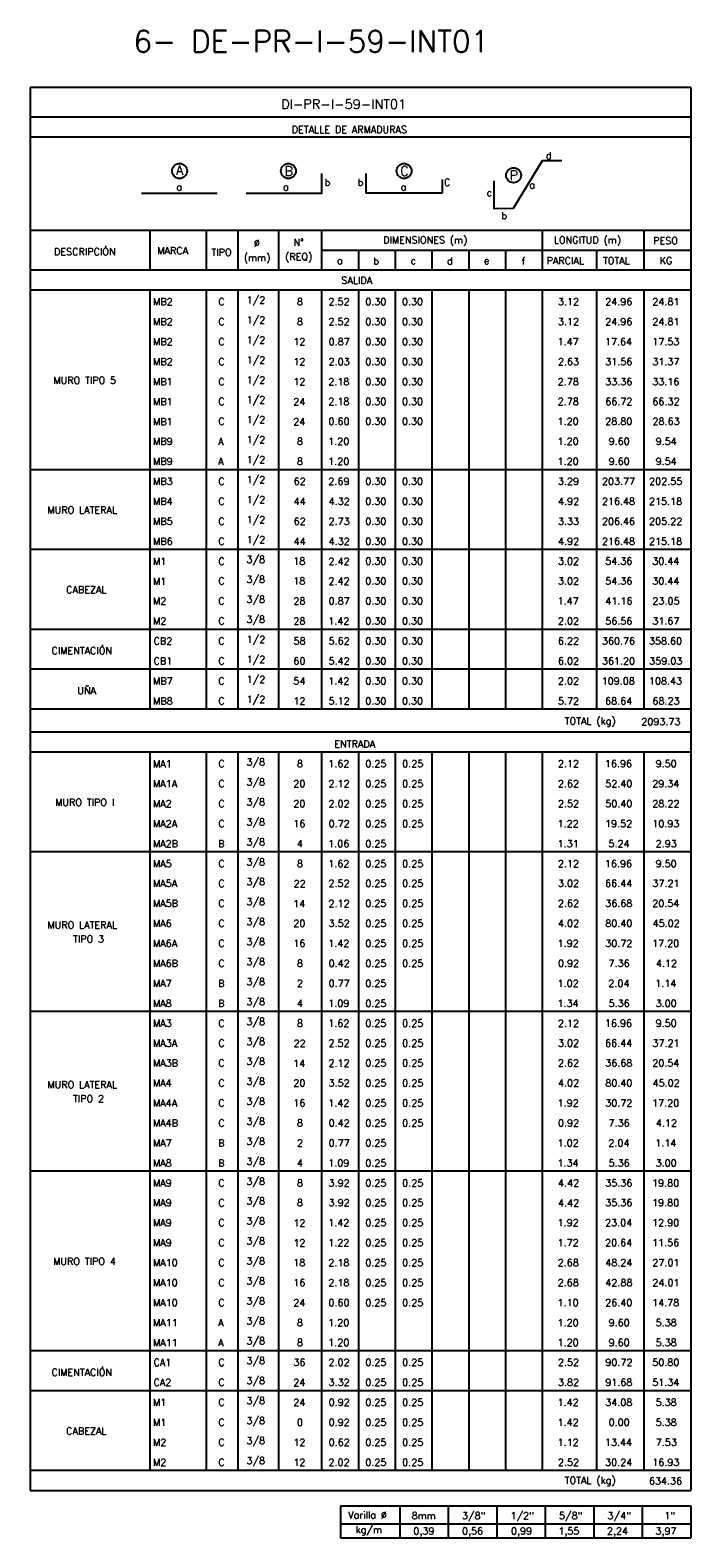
# Model space of a CAD drawing. Header units: metres. Extents: x -344 to 326, y 129 to 266.
# Tile 10 of 15: x -33 to -8, y 129 to 186. Entities that reach past the tile are written whole.
import ezdxf
from ezdxf.enums import TextEntityAlignment as Align

# ---------------------------------------------------------------- set-up
doc = ezdxf.new("R2010")
doc.units = ezdxf.units.M
for name, color, linetype in [('XREF-SE-CUADROS DE DESPIECE - HUAURA_PQT4$0$21', 3, 'Continuous'), ('XREF-SE-CUADROS DE DESPIECE - HUAURA_PQT4$0$21C', 3, 'Continuous'), ('XREF-SE-CUADROS DE DESPIECE - HUAURA_PQT4$0$23', 2, 'Continuous'), ('XREF-SE-CUADROS DE DESPIECE - HUAURA_PQT4$0$S-ANNO-TEXT', 7, 'Continuous'), ('XREF-SE-CUADROS DE DESPIECE - HUAURA_PQT4$0$S-LNWK-0006', 1, 'Continuous')]:
    doc.layers.add(name, color=color, linetype=linetype)
doc.styles.add('XREF-SE-CUADROS DE DESPIECE - HUAURA_PQT4$0$ROMANS-SP', font='romans.shx', dxfattribs={"width": 0.7})
doc.styles.add('XREF-SE-CUADROS DE DESPIECE - HUAURA_PQT4$0$TEGEPSA 100', font='romans.shx')

# ---------------------------------------------------------------- blocks, each defined once
blk = doc.blocks.new('XREF-SE-CUADROS DE DESPIECE - HUAURA_PQT4$0$ARM')
at = {"layer": 'XREF-SE-CUADROS DE DESPIECE - HUAURA_PQT4$0$21C'}
for centre in [(4.163, -1.297), (8.339, -1.297), (12.78, -1.297), (16.983, -1.462)]:
    blk.add_circle(centre, 0.288, dxfattribs=at)
at = {"layer": 'XREF-SE-CUADROS DE DESPIECE - HUAURA_PQT4$0$S-LNWK-0006'}
blk.add_line((2.697, -2.15), (5.606, -2.15), dxfattribs=at)
at = {"layer": 'XREF-SE-CUADROS DE DESPIECE - HUAURA_PQT4$0$S-LNWK-0006', "flags": 128}
blk.add_lwpolyline([(18.832, -0.906), (18.079, -0.906), (16.973, -2.743), (16.237, -2.744), (16.237, -1.676)], dxfattribs=at)
at = {"layer": 'XREF-SE-CUADROS DE DESPIECE - HUAURA_PQT4$0$S-LNWK-0006'}
blk.add_lwpolyline([(6.719, -2.15), (9.628, -2.15), (9.628, -1.399)], dxfattribs=at)
blk.add_lwpolyline([(14.238, -1.626), (14.238, -2.136, -0.414214), (14.225, -2.15), (11.329, -2.15), (11.329, -1.399)], format="xyb", dxfattribs=at)
at = {"layer": 'XREF-SE-CUADROS DE DESPIECE - HUAURA_PQT4$0$S-ANNO-TEXT', "style": 'XREF-SE-CUADROS DE DESPIECE - HUAURA_PQT4$0$TEGEPSA 100'}
for s, p in [('d', (18.44, -0.838)), ('b', (9.95, -1.871)), ('b', (11.214, -1.871)), ('C', (14.56, -1.871)), ('c', (16.154, -2.26)), ('b', (16.73, -3.145))]:
    blk.add_text(s, height=0.27, dxfattribs=at).set_placement(p, align=Align.RIGHT)
for s, height, p in [('A', 0.362, (4.164, -1.443)), ('B', 0.362, (8.353, -1.479)), ('C', 0.362, (12.794, -1.479)), ('P', 0.362, (16.997, -1.644)), ('a', 0.27, (4.146, -2.047)), ('a', 0.27, (8.246, -2.05)), ('a', 0.27, (12.758, -2.05)), ('a', 0.27, (17.694, -1.974))]:
    blk.add_text(s, height=height, dxfattribs=at).set_placement(p, align=Align.CENTER)
blk = doc.blocks.new('XREF-SE-CUADROS DE DESPIECE - HUAURA_PQT4')
blk.add_line((72.039, 56.826), (72.039, 54.528))
at = {"layer": 'XREF-SE-CUADROS DE DESPIECE - HUAURA_PQT4$0$21'}
for p, q in [((54.887, 72.91), (54.887, 71.379)), ((57.054, 72.91), (57.054, 71.379)), ((58.266, 72.91), (58.266, 71.379)), ((59.836, 72.91), (59.836, 71.379)), ((61.486, 72.91), (61.486, 71.379)), ((69.953, 72.91), (69.953, 71.379)), ((73.848, 72.91), (73.848, 71.379)), ((61.486, 72.14), (75.656, 72.14)), ((62.897, 72.14), (62.897, 71.379)), ((64.308, 72.14), (64.308, 71.379)), ((65.719, 72.14), (65.719, 71.379)), ((67.13, 72.14), (67.13, 71.379)), ((68.542, 72.14), (68.542, 71.379)), ((72.039, 72.14), (72.039, 71.379)), ((50.297, 71.379), (75.656, 71.379)), ((50.297, 70.617), (75.656, 70.617)), ((54.887, 70.617), (54.887, 54.528)), ((57.054, 70.617), (57.054, 56.826)), ((58.266, 70.617), (58.266, 56.826)), ((59.836, 70.617), (59.836, 56.826)), ((61.486, 70.617), (61.486, 56.826)), ((62.897, 70.617), (62.897, 56.826)), ((64.308, 70.617), (64.308, 56.826)), ((65.719, 70.617), (65.719, 56.826)), ((67.13, 70.617), (67.13, 56.826)), ((68.542, 70.617), (68.542, 56.826)), ((69.953, 70.617), (69.953, 54.528)), ((72.039, 70.617), (72.039, 56.826)), ((73.848, 70.617), (73.848, 54.528)), ((50.297, 63.721), (75.656, 63.721)), ((50.297, 60.657), (75.656, 60.657)), ((50.297, 57.592), (75.656, 57.592)), ((57.054, 56.826), (57.054, 54.528)), ((58.266, 56.826), (58.266, 54.528)), ((59.836, 56.826), (59.836, 54.528)), ((61.486, 56.826), (61.486, 54.528)), ((62.897, 56.826), (62.897, 54.528)), ((64.308, 56.826), (64.308, 54.528)), ((65.719, 56.826), (65.719, 54.528)), ((67.13, 56.826), (67.13, 54.528)), ((68.542, 56.826), (68.542, 54.528)), ((50.297, 56.06), (75.656, 56.06)), ((50.297, 54.528), (54.887, 54.528)), ((54.887, 54.528), (75.656, 54.528)), ((50.297, 53.641), (75.656, 53.641)), ((50.297, 52.879), (75.656, 52.879)), ((54.887, 52.879), (54.887, 25.298)), ((57.054, 52.879), (57.054, 25.298)), ((58.266, 52.879), (58.266, 25.298)), ((59.836, 52.879), (59.836, 25.298)), ((61.486, 52.879), (61.486, 25.298)), ((62.897, 52.879), (62.897, 25.298)), ((64.308, 52.879), (64.308, 25.298)), ((65.719, 52.879), (65.719, 25.298)), ((67.13, 52.879), (67.13, 25.298)), ((68.542, 52.879), (68.542, 25.298)), ((69.953, 52.879), (69.953, 25.298)), ((72.039, 52.879), (72.039, 25.298)), ((73.848, 52.879), (73.848, 25.298)), ((50.297, 49.048), (75.656, 49.048)), ((50.297, 42.919), (75.656, 42.919)), ((50.297, 36.79), (75.656, 36.79)), ((50.297, 29.895), (75.656, 29.895)), ((50.297, 28.362), (75.656, 28.362)), ((50.297, 25.298), (75.656, 25.298)), ((64.481, 23.932), (64.481, 22.704)), ((66.343, 23.932), (66.343, 22.704)), ((68.206, 23.932), (68.206, 22.704)), ((70.068, 23.932), (70.068, 22.704)), ((71.931, 23.932), (71.931, 22.704)), ((73.794, 23.932), (73.794, 22.704)), ((62.215, 23.244), (75.656, 23.244))]:
    blk.add_line(p, q, dxfattribs=at)
at = {"layer": 'XREF-SE-CUADROS DE DESPIECE - HUAURA_PQT4$0$23'}
for p, q in [((50.297, 78.38), (50.297, 24.523)), ((75.656, 78.38), (75.656, 24.523)), ((50.297, 72.91), (75.656, 72.91)), ((50.297, 24.523), (75.656, 24.523)), ((62.215, 23.932), (62.215, 22.704)), ((62.215, 23.932), (75.656, 23.932)), ((62.215, 23.932), (62.215, 22.704)), ((75.656, 23.932), (75.656, 22.704)), ((62.215, 22.704), (75.656, 22.704))]:
    blk.add_line(p, q, dxfattribs=at)
for points in [[(75.656, 78.38), (50.297, 78.38)], [(75.656, 77.244), (50.297, 77.244)], [(75.656, 76.474), (50.297, 76.474)]]:
    blk.add_lwpolyline(points, dxfattribs=at)
blk.add_blockref('XREF-SE-CUADROS DE DESPIECE - HUAURA_PQT4$0$ARM', (51.87, 76.474))
at = {"style": 'XREF-SE-CUADROS DE DESPIECE - HUAURA_PQT4$0$TEGEPSA 100'}
for s, p in [('Ø', (58.885, 72.28)), ('N°', (60.406, 72.307)), ('DIMENSIONES (m)', (63.848, 72.394)), ('LONGITUD (m)', (70.397, 72.394)), ('PESO', (74.211, 72.367)), ('DESCRIPCIÓN', (51.215, 71.94)), ('MARCA', (55.18, 71.986)), ('TIPO', (57.255, 71.918)), ('(mm)', (58.499, 71.721)), ('(REQ)', (60.082, 71.748)), ('a', (62.078, 71.603)), ('b', (63.464, 71.591)), ('c', (64.905, 71.603)), ('d', (66.3, 71.592)), ('e', (67.712, 71.603)), ('f', (69.164, 71.589)), ('PARCIAL', (70.12, 71.601)), ('TOTAL', (72.284, 71.601)), ('KG', (74.461, 71.601)), ('MB2', (55.014, 70.021)), ('C', (57.521, 70.023)), (' 1/2', (58.418, 70.088)), ('8', (60.534, 70.024)), ('2.52', (61.747, 70.024)), ('0.30', (63.158, 70.024)), ('0.30', (64.57, 70.024)), ('3.12', (70.553, 70.024)), ('24.96', (72.369, 70.024)), ('24.81', (74.181, 70.024)), ('MB2', (55.014, 69.255)), ('C', (57.521, 69.257)), (' 1/2', (58.418, 69.322)), ('8', (60.534, 69.258)), ('2.52', (61.747, 69.258)), ('0.30', (63.158, 69.258)), ('0.30', (64.57, 69.258)), ('3.12', (70.553, 69.258)), ('24.96', (72.369, 69.258)), ('24.81', (74.181, 69.258)), ('MB2', (55.014, 68.489)), ('C', (57.521, 68.491)), (' 1/2', (58.418, 68.556)), ('12', (60.4, 68.487)), ('0.87', (61.75, 68.492)), ('0.30', (63.158, 68.492)), ('0.30', (64.57, 68.492)), ('1.47', (70.542, 68.489)), ('17.64', (72.359, 68.492)), ('17.53', (74.175, 68.492)), ('MB2', (55.014, 67.723)), ('C', (57.521, 67.725)), (' 1/2', (58.418, 67.79)), ('12', (60.4, 67.721)), ('2.03', (61.749, 67.726)), ('0.30', (63.158, 67.726)), ('0.30', (64.57, 67.726)), ('2.63', (70.553, 67.726)), ('31.56', (72.37, 67.726)), ('31.37', (74.18, 67.726)), ('MURO TIPO 5', (51.189, 67.011)), ('MB1', (55.014, 66.956)), ('C', (57.521, 66.959)), (' 1/2', (58.418, 67.024)), ('12', (60.4, 66.955)), ('2.18', (61.744, 66.96)), ('0.30', (63.158, 66.96)), ('0.30', (64.57, 66.96)), ('2.78', (70.548, 66.96)), ('33.36', (72.37, 66.96)), ('33.16', (74.179, 66.96)), ('MB1', (55.014, 66.19)), ('C', (57.521, 66.193)), (' 1/2', (58.418, 66.257)), ('24', (60.4, 66.19)), ('2.18', (61.744, 66.193)), ('0.30', (63.158, 66.193)), ('0.30', (64.57, 66.193)), ('2.78', (70.548, 66.193)), ('66.72', (72.374, 66.193)), ('66.32', (74.182, 66.193)), ('MB1', (55.014, 65.424)), ('C', (57.521, 65.427)), (' 1/2', (58.418, 65.491)), ('24', (60.4, 65.424)), ('0.60', (61.747, 65.427)), ('0.30', (63.158, 65.427)), ('0.30', (64.57, 65.427)), ('1.20', (70.539, 65.427)), ('28.80', (72.368, 65.427)), ('28.63', (74.183, 65.427)), ('MB9', (55.014, 64.661)), ('A', (57.515, 64.658)), (' 1/2', (58.418, 64.725)), ('8', (60.534, 64.661)), ('1.20', (61.735, 64.661)), ('1.20', (70.539, 64.661)), ('9.60', (72.498, 64.661)), ('9.54', (74.305, 64.661)), (' 1/2', (58.418, 63.959)), ('MB9', (55.014, 63.895)), ('A', (57.515, 63.892)), ('8', (60.534, 63.895)), ('1.20', (61.735, 63.895)), ('1.20', (70.539, 63.895)), ('9.60', (72.498, 63.895)), ('9.54', (74.305, 63.895)), ('MB3', (55.014, 63.129)), ('C', (57.521, 63.128)), (' 1/2', (58.418, 63.193)), ('62', (60.408, 63.129)), ('2.69', (61.746, 63.129)), ('0.30', (63.158, 63.129)), ('0.30', (64.57, 63.129)), ('3.29', (70.552, 63.129)), ('203.77', (72.244, 63.129)), ('202.55', (74.055, 63.129)), ('MB4', (55.014, 62.359)), ('C', (57.521, 62.362)), (' 1/2', (58.418, 62.427)), ('44', (60.408, 62.359)), ('4.32', (61.755, 62.363)), ('0.30', (63.158, 62.363)), ('0.30', (64.57, 62.363)), ('4.92', (70.56, 62.363)), ('216.48', (72.242, 62.363)), ('215.18', (74.051, 62.363)), ('MURO LATERAL', (50.96, 62.031)), (' 1/2', (58.418, 61.661)), ('MB5', (55.014, 61.597)), ('C', (57.521, 61.596)), ('62', (60.408, 61.597)), ('2.73', (61.749, 61.597)), ('0.30', (63.158, 61.597)), ('0.30', (64.57, 61.597)), ('3.33', (70.555, 61.597)), ('206.46', (72.242, 61.597)), ('205.22', (74.054, 61.597)), ('MB6', (55.014, 60.83)), ('C', (57.521, 60.83)), (' 1/2', (58.418, 60.894)), ('44', (60.408, 60.827)), ('4.32', (61.755, 60.83)), ('0.30', (63.158, 60.83)), ('0.30', (64.57, 60.83)), ('4.92', (70.56, 60.83)), ('216.48', (72.242, 60.83)), ('215.18', (74.051, 60.83)), ('M1', (55.014, 60.061)), ('C', (57.521, 60.063)), (' 3/8', (58.415, 60.128)), ('18', (60.396, 60.064)), ('2.42', (61.747, 60.062)), ('0.30', (63.158, 60.064)), ('0.30', (64.57, 60.064)), ('3.02', (70.553, 60.064)), ('54.36', (72.37, 60.064)), ('30.44', (74.176, 60.064)), (' 3/8', (58.415, 59.362)), ('CABEZAL', (51.678, 58.966)), ('M1', (55.014, 59.295)), ('C', (57.521, 59.297)), ('18', (60.396, 59.298)), ('2.42', (61.747, 59.296)), ('0.30', (63.158, 59.298)), ('0.30', (64.57, 59.298)), ('3.02', (70.553, 59.298)), ('54.36', (72.37, 59.298)), ('30.44', (74.176, 59.298)), ('M2', (55.014, 58.529)), ('C', (57.521, 58.531)), (' 3/8', (58.415, 58.596)), ('28', (60.403, 58.532)), ('0.87', (61.75, 58.532)), ('0.30', (63.158, 58.532)), ('0.30', (64.57, 58.532)), ('1.47', (70.542, 58.529)), ('41.16', (72.377, 58.532)), ('23.05', (74.182, 58.532)), ('M2', (55.014, 57.763)), ('C', (57.521, 57.765)), (' 3/8', (58.415, 57.83)), ('28', (60.403, 57.766)), ('1.42', (61.74, 57.763)), ('0.30', (63.158, 57.766)), ('0.30', (64.57, 57.766)), ('2.02', (70.552, 57.766)), ('56.56', (72.37, 57.766)), ('31.67', (74.18, 57.766)), (' 1/2', (58.418, 57.064)), ('CIMENTACIÓN', (51.116, 56.622)), ('CB2', (55.033, 56.999)), ('C', (57.521, 56.999)), ('58', (60.405, 57)), ('5.62', (61.749, 57)), ('0.30', (63.158, 57)), ('0.30', (64.57, 57)), ('6.22', (70.553, 57)), ('360.76', (72.243, 57)), ('358.60', (74.05, 57)), ('CB1', (55.033, 56.233)), ('C', (57.521, 56.233)), (' 1/2', (58.418, 56.298)), ('60', (60.403, 56.233)), ('5.42', (61.749, 56.233)), ('0.30', (63.158, 56.233)), ('0.30', (64.57, 56.233)), ('6.02', (70.553, 56.233)), ('361.20', (72.242, 56.233)), ('359.03', (74.057, 56.233)), ('MB7', (55.014, 55.464)), ('C', (57.521, 55.467)), (' 1/2', (58.418, 55.531)), ('54', (60.402, 55.467)), ('1.42', (61.74, 55.465)), ('0.30', (63.158, 55.467)), ('0.30', (64.57, 55.467)), ('2.02', (70.552, 55.467)), ('109.08', (72.235, 55.467)), ('108.43', (74.048, 55.467)), ('UÑA', (52.108, 55.096)), (' 1/2', (58.418, 54.765)), ('MB8', (55.014, 54.701)), ('C', (57.521, 54.7)), ('12', (60.4, 54.697)), ('5.12', (61.749, 54.701)), ('0.30', (63.158, 54.701)), ('0.30', (64.57, 54.701)), ('5.72', (70.554, 54.701)), ('68.64', (72.367, 54.701)), ('68.23', (74.183, 54.701)), ('MA1', (55.014, 52.283)), ('C', (57.521, 52.286)), (' 3/8', (58.415, 52.351)), ('8', (60.534, 52.286)), ('1.62', (61.74, 52.286)), ('0.25', (63.164, 52.286)), ('0.25', (64.576, 52.286)), ('2.12', (70.552, 52.284)), ('16.96', (72.361, 52.286)), ('9.50', (74.307, 52.286)), ('MA1A', (55.014, 51.517)), ('C', (57.521, 51.52)), (' 3/8', (58.415, 51.584)), ('20', (60.402, 51.52)), ('2.12', (61.747, 51.518)), ('0.25', (63.164, 51.52)), ('0.25', (64.576, 51.52)), ('2.62', (70.552, 51.52)), ('52.40', (72.369, 51.52)), ('29.34', (74.175, 51.52)), ('MURO TIPO I', (51.259, 50.805)), ('MA2', (55.014, 50.751)), ('C', (57.521, 50.753)), (' 3/8', (58.415, 50.818)), ('20', (60.402, 50.754)), ('2.02', (61.747, 50.754)), ('0.25', (63.164, 50.754)), ('0.25', (64.576, 50.754)), ('2.52', (70.552, 50.754)), ('50.40', (72.369, 50.754)), ('28.22', (74.181, 50.754)), ('MA2A', (55.014, 49.985)), ('C', (57.521, 49.987)), (' 3/8', (58.415, 50.052)), ('16', (60.396, 49.988)), ('0.72', (61.752, 49.988)), ('0.25', (63.164, 49.988)), ('0.25', (64.576, 49.988)), ('1.22', (70.545, 49.986)), ('19.52', (72.365, 49.988)), ('10.93', (74.175, 49.988)), ('MA2B', (55.014, 49.219)), ('B', (57.513, 49.217)), (' 3/8', (58.415, 49.286)), ('4', (60.535, 49.219)), ('1.06', (61.736, 49.222)), ('0.25', (63.164, 49.222)), ('1.31', (70.544, 49.222)), ('5.24', (72.495, 49.222)), ('2.93', (74.309, 49.222)), ('MA5', (55.014, 48.456)), ('C', (57.521, 48.455)), (' 3/8', (58.415, 48.52)), ('8', (60.534, 48.456)), ('1.62', (61.74, 48.456)), ('0.25', (63.164, 48.456)), ('0.25', (64.576, 48.456)), ('2.12', (70.552, 48.453)), ('16.96', (72.361, 48.456)), ('9.50', (74.307, 48.456)), (' 3/8', (58.415, 47.754)), ('MA5A', (55.014, 47.69)), ('C', (57.521, 47.689)), ('22', (60.407, 47.685)), ('2.52', (61.747, 47.69)), ('0.25', (63.164, 47.69)), ('0.25', (64.576, 47.69)), ('3.02', (70.553, 47.69)), ('66.44', (72.367, 47.69)), ('37.21', (74.182, 47.69)), ('MA5B', (55.014, 46.923)), ('C', (57.521, 46.923)), (' 3/8', (58.415, 46.987)), ('14', (60.393, 46.92)), ('2.12', (61.747, 46.921)), ('0.25', (63.164, 46.923)), ('0.25', (64.576, 46.923)), ('2.62', (70.552, 46.923)), ('36.68', (72.37, 46.923)), ('20.54', (74.175, 46.923)), ('MURO LATERAL', (50.96, 46.092)), ('MA6', (55.014, 46.157)), ('C', (57.521, 46.157)), (' 3/8', (58.415, 46.221)), ('20', (60.402, 46.157)), ('3.52', (61.749, 46.157)), ('0.25', (63.164, 46.157)), ('0.25', (64.576, 46.157)), ('4.02', (70.56, 46.157)), ('80.40', (72.371, 46.157)), ('45.02', (74.189, 46.157)), ('TIPO 3', (51.942, 45.559)), (' 3/8', (58.415, 45.455)), ('MA6A', (55.014, 45.391)), ('C', (57.521, 45.39)), ('16', (60.396, 45.391)), ('1.42', (61.74, 45.389)), ('0.25', (63.164, 45.391)), ('0.25', (64.576, 45.391)), ('1.92', (70.545, 45.391)), ('30.72', (72.374, 45.391)), ('17.20', (74.169, 45.391)), ('MA6B', (55.014, 44.625)), ('C', (57.521, 44.624)), (' 3/8', (58.415, 44.689)), ('8', (60.534, 44.625)), ('0.42', (61.752, 44.625)), ('0.25', (63.164, 44.625)), ('0.25', (64.576, 44.625)), ('0.92', (70.557, 44.625)), ('7.36', (72.497, 44.625)), ('4.12', (74.316, 44.623)), ('MA7', (55.014, 43.856)), ('B', (57.513, 43.854)), (' 3/8', (58.415, 43.923)), ('2', (60.534, 43.854)), ('0.77', (61.75, 43.859)), ('0.25', (63.164, 43.859)), ('1.02', (70.545, 43.859)), ('2.04', (72.493, 43.859)), ('1.14', (74.294, 43.856)), (' 3/8', (58.415, 43.157)), ('MA8', (55.014, 43.093)), ('B', (57.513, 43.088)), ('4', (60.535, 43.089)), ('1.09', (61.739, 43.093)), ('0.25', (63.164, 43.093)), ('1.34', (70.538, 43.093)), ('5.36', (72.497, 43.093)), ('3.00', (74.304, 43.093)), ('MA3', (55.014, 42.327)), ('C', (57.521, 42.326)), (' 3/8', (58.415, 42.391)), ('8', (60.534, 42.327)), ('1.62', (61.74, 42.327)), ('0.25', (63.164, 42.327)), ('0.25', (64.576, 42.327)), ('2.12', (70.552, 42.324)), ('16.96', (72.361, 42.327)), ('9.50', (74.307, 42.327)), ('MA3A', (55.014, 41.56)), ('C', (57.521, 41.56)), (' 3/8', (58.415, 41.624)), ('22', (60.407, 41.556)), ('2.52', (61.747, 41.56)), ('0.25', (63.164, 41.56)), ('0.25', (64.576, 41.56)), ('3.02', (70.553, 41.56)), ('66.44', (72.367, 41.56)), ('37.21', (74.182, 41.56)), (' 3/8', (58.415, 40.858)), ('MA3B', (55.014, 40.794)), ('C', (57.521, 40.793)), ('14', (60.393, 40.791)), ('2.12', (61.747, 40.792)), ('0.25', (63.164, 40.794)), ('0.25', (64.576, 40.794)), ('2.62', (70.552, 40.794)), ('36.68', (72.37, 40.794)), ('20.54', (74.175, 40.794)), ('MURO LATERAL', (50.96, 39.963)), ('MA4', (55.014, 40.025)), ('C', (57.521, 40.027)), (' 3/8', (58.415, 40.092)), ('20', (60.402, 40.028)), ('3.52', (61.749, 40.028)), ('0.25', (63.164, 40.028)), ('0.25', (64.576, 40.028)), ('4.02', (70.56, 40.028)), ('80.40', (72.371, 40.028)), ('45.02', (74.189, 40.028)), ('TIPO 2', (51.94, 39.43)), ('MA4A', (55.014, 39.259)), ('C', (57.521, 39.261)), (' 3/8', (58.415, 39.326)), ('16', (60.396, 39.262)), ('1.42', (61.74, 39.259)), ('0.25', (63.164, 39.262)), ('0.25', (64.576, 39.262)), ('1.92', (70.545, 39.262)), ('30.72', (72.374, 39.262)), ('17.20', (74.169, 39.262)), (' 3/8', (58.415, 38.56)), ('MA4B', (55.014, 38.493)), ('C', (57.521, 38.495)), ('8', (60.534, 38.496)), ('0.42', (61.752, 38.496)), ('0.25', (63.164, 38.496)), ('0.25', (64.576, 38.496)), ('0.92', (70.557, 38.496)), ('7.36', (72.497, 38.496)), ('4.12', (74.316, 38.493)), ('MA7', (55.014, 37.726)), ('B', (57.513, 37.725)), (' 3/8', (58.415, 37.794)), ('2', (60.534, 37.725)), ('0.77', (61.75, 37.73)), ('0.25', (63.164, 37.73)), ('1.02', (70.545, 37.73)), ('2.04', (72.493, 37.73)), ('1.14', (74.294, 37.727)), ('MA8', (55.014, 36.963)), ('B', (57.513, 36.959)), (' 3/8', (58.415, 37.028)), ('4', (60.535, 36.96)), ('1.09', (61.739, 36.963)), ('0.25', (63.164, 36.963)), ('1.34', (70.538, 36.963)), ('5.36', (72.497, 36.963)), ('3.00', (74.304, 36.963)), ('MA9', (55.014, 36.197)), ('C', (57.521, 36.197)), (' 3/8', (58.415, 36.261)), ('8', (60.534, 36.197)), ('3.92', (61.749, 36.197)), ('0.25', (63.164, 36.197)), ('0.25', (64.576, 36.197)), ('4.42', (70.56, 36.195)), ('35.36', (72.37, 36.197)), ('19.80', (74.169, 36.197)), ('MA9', (55.014, 35.431)), ('C', (57.521, 35.43)), (' 3/8', (58.415, 35.495)), ('8', (60.534, 35.431)), ('3.92', (61.749, 35.431)), ('0.25', (63.164, 35.431)), ('0.25', (64.576, 35.431)), ('4.42', (70.56, 35.429)), ('35.36', (72.37, 35.431)), ('19.80', (74.169, 35.431)), ('MA9', (55.014, 34.665)), ('C', (57.521, 34.664)), (' 3/8', (58.415, 34.729)), ('12', (60.4, 34.66)), ('1.42', (61.74, 34.663)), ('0.25', (63.164, 34.665)), ('0.25', (64.576, 34.665)), ('1.92', (70.545, 34.665)), ('23.04', (72.366, 34.665)), ('12.90', (74.169, 34.665)), ('MA9', (55.014, 33.899)), ('C', (57.521, 33.898)), (' 3/8', (58.415, 33.963)), ('12', (60.4, 33.894)), ('1.22', (61.74, 33.896)), ('0.25', (63.164, 33.899)), ('0.25', (64.576, 33.899)), ('1.72', (70.545, 33.896)), ('20.64', (72.366, 33.899)), ('11.56', (74.17, 33.899)), ('MURO TIPO 4', (51.181, 33.184)), ('MA10', (55.014, 33.133)), ('C', (57.521, 33.132)), (' 3/8', (58.415, 33.197)), ('18', (60.396, 33.133)), ('2.18', (61.744, 33.133)), ('0.25', (63.164, 33.133)), ('0.25', (64.576, 33.133)), ('2.68', (70.548, 33.133)), ('48.24', (72.374, 33.133)), ('27.01', (74.181, 33.133)), ('MA10', (55.014, 32.367)), ('C', (57.521, 32.366)), (' 3/8', (58.415, 32.431)), ('16', (60.396, 32.367)), ('2.18', (61.744, 32.367)), ('0.25', (63.164, 32.367)), ('0.25', (64.576, 32.367)), ('2.68', (70.548, 32.367)), ('42.88', (72.377, 32.367)), ('24.01', (74.181, 32.367)), ('MA10', (55.014, 31.6)), ('C', (57.521, 31.6)), (' 3/8', (58.415, 31.664)), ('24', (60.4, 31.597)), ('0.60', (61.747, 31.6)), ('0.25', (63.164, 31.6)), ('0.25', (64.576, 31.6)), ('1.10', (70.539, 31.6)), ('26.40', (72.368, 31.6)), ('14.78', (74.17, 31.6)), ('MA11', (55.014, 30.831)), ('A', (57.515, 30.831)), (' 3/8', (58.415, 30.898)), ('8', (60.534, 30.834)), ('1.20', (61.735, 30.834)), ('1.20', (70.539, 30.834)), ('9.60', (72.498, 30.834)), ('5.38', (74.306, 30.834)), ('MA11', (55.014, 30.065)), ('A', (57.515, 30.065)), (' 3/8', (58.415, 30.132)), ('8', (60.534, 30.068)), ('1.20', (61.735, 30.068)), ('1.20', (70.539, 30.068)), ('9.60', (72.498, 30.068)), ('5.38', (74.306, 30.068)), ('CA1', (55.033, 29.301)), ('C', (57.521, 29.301)), (' 3/8', (58.415, 29.366)), ('36', (60.404, 29.302)), ('2.02', (61.747, 29.302)), ('0.25', (63.164, 29.302)), ('0.25', (64.576, 29.302)), ('2.52', (70.552, 29.302)), ('90.72', (72.377, 29.302)), ('50.80', (74.178, 29.302)), ('CIMENTACIÓN', (51.116, 28.924)), ('CA2', (55.033, 28.535)), ('C', (57.521, 28.535)), (' 3/8', (58.415, 28.6)), ('24', (60.4, 28.533)), ('3.32', (61.749, 28.536)), ('0.25', (63.164, 28.536)), ('0.25', (64.576, 28.536)), ('3.82', (70.553, 28.536)), ('91.68', (72.373, 28.536)), ('51.34', (74.176, 28.536)), ('M1', (55.014, 27.766)), ('C', (57.521, 27.769)), (' 3/8', (58.415, 27.834)), ('24', (60.4, 27.766)), ('0.92', (61.752, 27.77)), ('0.25', (63.164, 27.77)), ('0.25', (64.576, 27.77)), ('1.42', (70.545, 27.767)), ('34.08', (72.37, 27.77)), ('5.38', (74.306, 27.77)), ('M1', (55.014, 27)), ('C', (57.521, 27.003)), (' 3/8', (58.415, 27.068)), ('0', (60.534, 27.004)), ('0.92', (61.752, 27.004)), ('0.25', (63.164, 27.004)), ('0.25', (64.576, 27.004)), ('1.42', (70.545, 27.001)), ('0.00', (72.5, 27.004)), ('5.38', (74.306, 27.004)), ('CABEZAL', (51.678, 26.672)), ('M2', (55.014, 26.234)), ('C', (57.521, 26.237)), (' 3/8', (58.415, 26.301)), ('12', (60.4, 26.233)), ('0.62', (61.752, 26.237)), ('0.25', (63.164, 26.237)), ('0.25', (64.576, 26.237)), ('1.12', (70.545, 26.235)), ('13.44', (72.359, 26.237)), ('7.53', (74.311, 26.237)), ('M2', (55.014, 25.468)), ('C', (57.521, 25.47)), (' 3/8', (58.415, 25.535)), ('12', (60.4, 25.467)), ('2.02', (61.747, 25.471)), ('0.25', (63.164, 25.471)), ('0.25', (64.576, 25.471)), ('2.52', (70.552, 25.471)), ('30.24', (72.367, 25.471)), ('16.93', (74.175, 25.471))]:
    blk.add_text(s, height=0.27, dxfattribs=at).set_placement(p)
at = {"layer": 'Defpoints', "style": 'XREF-SE-CUADROS DE DESPIECE - HUAURA_PQT4$0$ROMANS-SP'}
blk.add_text('6- DE-PR-I-59-INT01', height=0.83433, dxfattribs=at).set_placement((54.263, 79.735))
at = {"layer": 'XREF-SE-CUADROS DE DESPIECE - HUAURA_PQT4$0$23', "style": 'XREF-SE-CUADROS DE DESPIECE - HUAURA_PQT4$0$TEGEPSA 100'}
for s, p in [('SALIDA', (62.245, 70.839)), ('TOTAL (kg)', (70.815, 53.933)), ('2093.73', (73.753, 53.904)), ('ENTRADA', (61.974, 53.049)), ('TOTAL (kg)', (70.815, 24.782)), ('634.36', (74.051, 24.752))]:
    blk.add_text(s, height=0.27, dxfattribs=at).set_placement(p)
at = {"layer": 'XREF-SE-CUADROS DE DESPIECE - HUAURA_PQT4$0$S-ANNO-TEXT', "color": 4, "style": 'XREF-SE-CUADROS DE DESPIECE - HUAURA_PQT4$0$TEGEPSA 100'}
blk.add_text('DI-PR-I-59-INT01', height=0.36233, dxfattribs=at).set_placement((59.928, 77.564))
at = {"layer": 'XREF-SE-CUADROS DE DESPIECE - HUAURA_PQT4$0$S-ANNO-TEXT', "style": 'XREF-SE-CUADROS DE DESPIECE - HUAURA_PQT4$0$TEGEPSA 100'}
for s, height, p in [('DETALLE DE ARMADURAS', 0.27006, (60.339, 76.635)), ('Varilla %%C', 0.27, (62.5, 23.449)), ('kg/m', 0.27, (62.787, 22.879)), ('8mm', 0.27, (64.94, 23.424)), ('3/8"', 0.27, (66.868, 23.424)), ('1/2"', 0.27, (68.731, 23.424)), ('5/8"', 0.27, (70.593, 23.424)), ('3/4"', 0.27, (72.456, 23.424)), ('1"', 0.27, (74.635, 23.424)), ('0,39', 0.27, (65.007, 22.834)), ('0,56', 0.27, (66.87, 22.834)), ('0,99', 0.27, (68.755, 22.834)), ('1,55', 0.27, (70.572, 22.834)), ('2,24', 0.27, (72.435, 22.834)), ('3,97', 0.27, (74.298, 22.834))]:
    blk.add_text(s, height=height, dxfattribs=at).set_placement(p)

msp = doc.modelspace()

# ---------------------------------------------------------------- block references
msp.add_blockref('XREF-SE-CUADROS DE DESPIECE - HUAURA_PQT4', (-83.359, 105.83))

doc.saveas('drawing.dxf')
